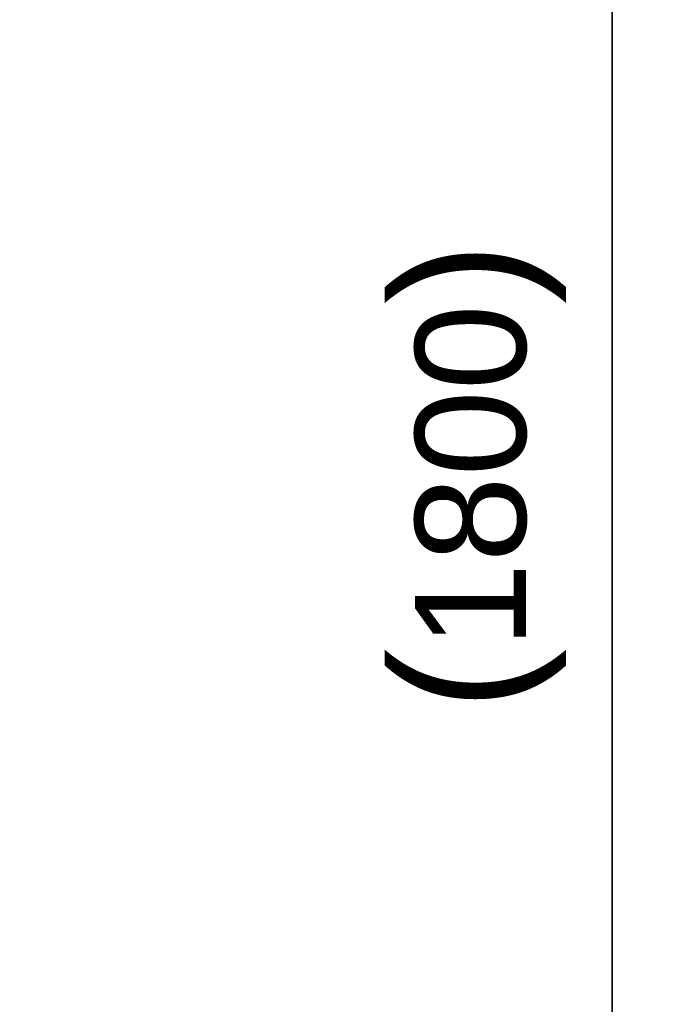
# Model space of a CAD drawing. Header units: millimetres. Extents: x 4 to 1188, y 1 to 840.
# Tile 80 of 203: x 430 to 458, y 387 to 431. Entities that reach past the tile are written whole.
import ezdxf

# ---------------------------------------------------------------- set-up
doc = ezdxf.new("R2010")
doc.units = ezdxf.units.MM
doc.layers.add('1', color=7, linetype='Continuous')
doc.styles.add('Arial Unicode MS', font='Arial Unicode MS')
doc.dimstyles.get("Standard").update_dxf_attribs({"dimtxt": 0.18, "dimasz": 0.18, "dimexe": 0.18, "dimexo": 0.0625, "dimgap": 0.09, "dimtad": 0, "dimtih": 1, "dimtoh": 1, "dimdec": 4, "dimzin": 0, "dimdsep": 46, "dimtxsty": 'Standard', "dimcen": 0.09, "dimadec": 0, "dimazin": 0, "dimtfac": 1, "dimtdec": 4, "dimtofl": 0, "dimtmove": 0, "dimatfit": 3, "dimfxl": 0, "dimtolj": 1, "dimtzin": 0, "dimarcsym": 0})

# ---------------------------------------------------------------- blocks, each defined once
blk = doc.blocks.new('_U16')
at = {"layer": '1', "color": 18, "lineweight": 35}
for p, q in [((404.573, 539.123), (458.335, 539.123)), ((456.335, 539.123), (456.335, 282.024)), ((425.974, 282.024), (458.335, 282.024))]:
    blk.add_line(p, q, dxfattribs=at)
at = {"layer": '1', "color": 18, "lineweight": 70}
for points in [[(456.335, 539.123), (457.111, 535.623), (455.559, 535.623)], [(456.335, 282.024), (455.559, 285.524), (457.111, 285.524)]]:
    blk.add_solid(points, dxfattribs=at)
at = {"layer": '1', "color": 18, "linetype": 'Continuous', "lineweight": 13, "insert": (454.265, 400.016), "char_height": 5, "attachment_point": 7, "rotation": 90, "line_spacing_factor": 1.047437, "style": 'Arial Unicode MS'}
blk.add_mtext('\\fArial Unicode MS|b0|i0;\\W1.0000;{\\H1.21x;(}1800{\\H1.21x;)}', dxfattribs=at)

msp = doc.modelspace()

# ---------------------------------------------------------------- dimensions: what is measured, and where the dimension line sits
at = {"layer": '1', "color": 18, "linetype": 'Continuous', "lineweight": 13}
dim = msp.add_linear_dim(base=(456.3352, 282.0239), p1=(367.888, 539.1234), p2=(414.26, 282.0239), angle=90, dimstyle='Standard', override={"dimtxt": 5, "dimasz": 3.5, "dimexe": 2, "dimexo": 1, "dimgap": 2.5, "dimtad": 1, "dimtih": 0, "dimtoh": 0, "dimdec": 0, "dimlfac": 7, "dimzin": 8, "dimdsep": 44, "dimlunit": 2, "dimpost": '(<>)', "dimtxsty": 'Arial Unicode MS', "dimsah": 1, "dimse1": 0, "dimse2": 0, "dimsd1": 0, "dimsd2": 0, "dimclrd": 18, "dimclre": 18, "dimclrt": 18, "dimtm": -0.1, "dimtfac": 0.4, "dimtdec": 2, "dimtofl": 1, "dimtmove": 0, "dimtzin": 8, "dimlwd": 35, "dimlwe": 35}, dxfattribs=at)
dim.commit()
dim.dimension.update_dxf_attribs({"geometry": '_U16', "text_midpoint": (456.3352, 410.5737), "dimtype": 160})

doc.saveas('drawing.dxf')
